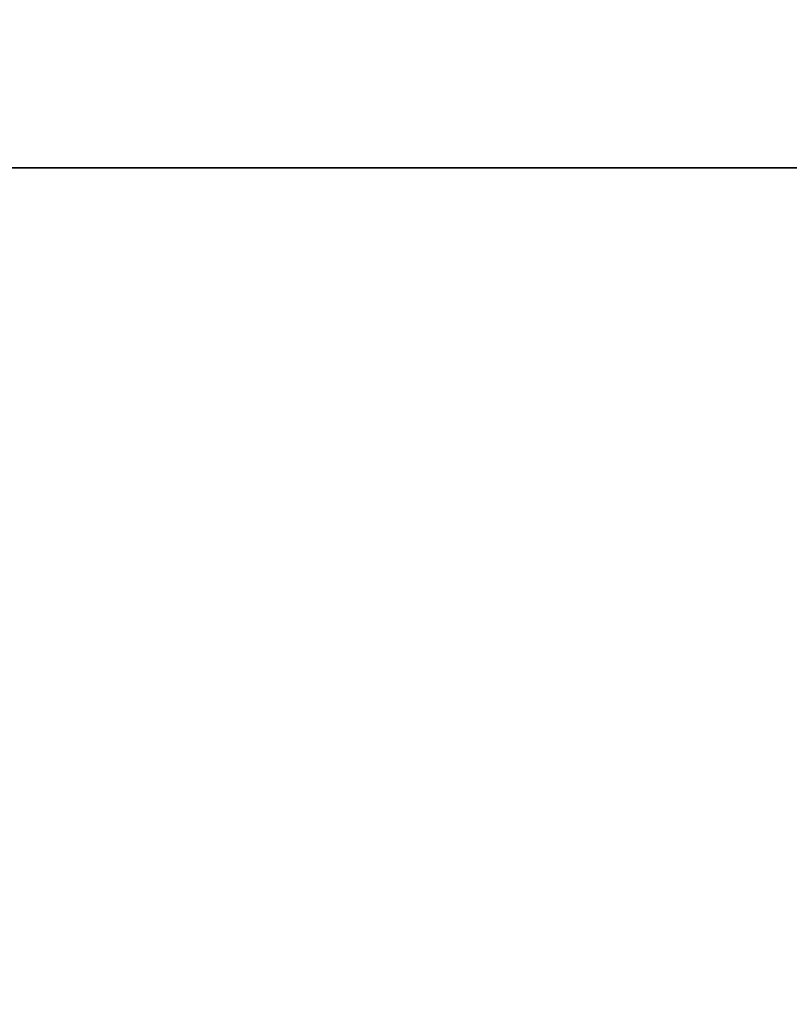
# Model space of a CAD drawing. Header units: millimetres. Extents: x 4 to 1188, y 1 to 840.
# Tile 55 of 123: x 330 to 378, y 556 to 618. Entities that reach past the tile are written whole.
import ezdxf

# ---------------------------------------------------------------- set-up
doc = ezdxf.new("R2010")
doc.units = ezdxf.units.MM
doc.layers.add('1', color=7, linetype='Continuous', true_color=0xffffff)
doc.styles.add('Arial Unicode MS', font='Arial Unicode MS')
doc.dimstyles.get("Standard").update_dxf_attribs({"dimtxt": 0.18, "dimasz": 0.18, "dimexe": 0.18, "dimexo": 0.0625, "dimgap": 0.09, "dimtad": 0, "dimtih": 1, "dimtoh": 1, "dimdec": 4, "dimzin": 0, "dimdsep": 46, "dimtxsty": 'Standard', "dimcen": 0.09, "dimadec": 0, "dimazin": 0, "dimtfac": 1, "dimtdec": 4, "dimtofl": 0, "dimtmove": 0, "dimatfit": 3, "dimfxl": 0, "dimtolj": 1, "dimtzin": 0, "dimarcsym": 0})

# ---------------------------------------------------------------- blocks, each defined once
blk = doc.blocks.new('_U10')
at = {"layer": '1', "color": 18, "lineweight": 35}
for p, q in [((236.021, 506.408), (236.021, 610.684)), ((382.613, 568.549), (382.613, 610.684)), ((236.021, 608.684), (382.613, 608.684))]:
    blk.add_line(p, q, dxfattribs=at)
at = {"layer": '1', "color": 18, "lineweight": 70}
for points in [[(236.021, 608.684), (239.521, 609.46), (239.521, 607.908)], [(382.613, 608.684), (379.113, 607.908), (379.113, 609.46)]]:
    blk.add_solid(points, dxfattribs=at)
at = {"layer": '1', "color": 18, "linetype": 'Continuous', "lineweight": 13, "insert": (300.742, 611.244), "char_height": 5, "attachment_point": 7, "line_spacing_factor": 1.047437, "style": 'Arial Unicode MS'}
blk.add_mtext('\\fArial Unicode MS|b0|i0;\\W1.0000;{\\H1.21x;(}440{\\H1.21x;)}', dxfattribs=at)

msp = doc.modelspace()

# ---------------------------------------------------------------- dimensions: what is measured, and where the dimension line sits
at = {"layer": '1', "color": 18, "linetype": 'Continuous', "lineweight": 13}
dim = msp.add_linear_dim(base=(382.6127, 608.6843), p1=(236.0214, 505.408), p2=(382.6127, 567.549), dimstyle='Standard', override={"dimtxt": 5, "dimasz": 3.5, "dimexe": 2, "dimexo": 1, "dimgap": 2.5, "dimtad": 1, "dimtih": 1, "dimtoh": 0, "dimdec": 0, "dimlfac": 3, "dimzin": 8, "dimdsep": 44, "dimlunit": 2, "dimpost": '(<>)', "dimtxsty": 'Arial Unicode MS', "dimsah": 1, "dimse1": 0, "dimse2": 0, "dimsd1": 0, "dimsd2": 0, "dimclrd": 18, "dimclre": 18, "dimclrt": 18, "dimtm": -0.1, "dimtfac": 0.4, "dimtdec": 2, "dimtofl": 1, "dimtmove": 0, "dimtzin": 8, "dimlwd": 35, "dimlwe": 35}, dxfattribs=at)
dim.commit()
dim.dimension.update_dxf_attribs({"geometry": '_U10', "text_midpoint": (309.317, 608.6843), "dimtype": 160})

doc.saveas('drawing.dxf')
